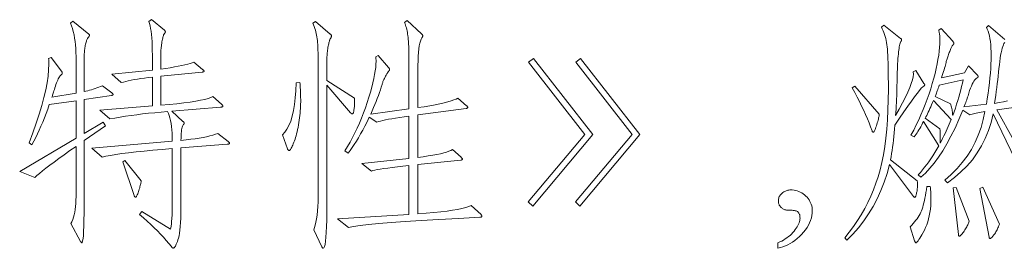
# Model space of a CAD drawing. Extents: x 0 to 1189, y 0 to 841.
# Tile 59 of 132: x 157 to 179, y 75 to 80. Entities that reach past the tile are written whole.
import ezdxf

# ---------------------------------------------------------------- set-up
doc = ezdxf.new("R2010")
doc.units = 0

msp = doc.modelspace()

# ---------------------------------------------------------------- linework, layer by layer
at = {"color": 7, "lineweight": 13}
for points in [[(158.935, 78.384), (158.94, 78.38), (158.945, 78.376), (158.949, 78.372), (158.952, 78.368), (158.955, 78.365), (158.957, 78.361), (158.959, 78.358), (158.96, 78.355), (158.961, 78.352), (158.962, 78.35), (158.961, 78.347), (158.96, 78.345), (158.958, 78.342), (158.956, 78.34), (158.952, 78.338), (158.948, 78.337), (158.943, 78.335), (158.938, 78.333), (158.932, 78.332), (158.925, 78.331), (158.328, 78.241), (158.328, 77.497), (158.74, 77.74), (158.793, 77.661), (158.328, 77.339), (158.328, 76.114), (158.328, 75.92), (158.326, 75.747), (158.323, 75.594), (158.32, 75.462), (158.315, 75.35), (158.309, 75.258), (158.302, 75.187), (158.294, 75.136), (158.285, 75.105), (158.275, 75.095), (158.273, 75.095), (158.271, 75.096), (158.268, 75.098), (158.266, 75.1), (158.263, 75.103), (158.261, 75.106), (158.258, 75.111), (158.255, 75.115), (158.252, 75.121), (158.249, 75.127), (158.038, 75.517), (158.059, 75.559), (158.078, 75.605), (158.094, 75.655), (158.109, 75.708), (158.121, 75.765), (158.131, 75.826), (158.139, 75.891), (158.144, 75.96), (158.147, 76.032), (158.149, 76.109), (158.149, 77.212), (158.014, 77.118), (157.889, 77.029), (157.775, 76.946), (157.67, 76.869), (157.574, 76.798), (157.489, 76.732), (157.414, 76.672), (157.348, 76.617), (157.292, 76.569), (157.246, 76.526), (156.913, 76.663), (158.149, 77.391), (158.149, 78.215), (157.563, 78.13), (157.527, 78.03), (157.492, 77.933), (157.455, 77.838), (157.418, 77.746), (157.38, 77.657), (157.342, 77.57), (157.303, 77.486), (157.264, 77.404), (157.223, 77.325), (157.183, 77.249), (157.119, 77.291), (157.201, 77.511), (157.275, 77.72), (157.34, 77.919), (157.396, 78.107), (157.444, 78.285), (157.483, 78.452), (157.513, 78.609), (157.535, 78.756), (157.548, 78.892), (157.552, 79.017), (157.552, 79.031), (157.552, 79.044), (157.552, 79.058), (157.551, 79.071), (157.551, 79.083), (157.55, 79.096), (157.549, 79.108), (157.549, 79.12), (157.548, 79.132), (157.547, 79.144), (157.6, 79.165), (157.827, 78.864), (157.831, 78.86), (157.834, 78.856), (157.837, 78.852), (157.84, 78.847), (157.842, 78.843), (157.844, 78.839), (157.846, 78.835), (157.847, 78.83), (157.847, 78.826), (157.848, 78.822), (157.847, 78.818), (157.847, 78.814), (157.845, 78.809), (157.843, 78.805), (157.841, 78.801), (157.838, 78.797), (157.835, 78.792), (157.831, 78.788), (157.826, 78.784), (157.821, 78.78), (157.809, 78.768), (157.796, 78.753), (157.784, 78.736), (157.771, 78.715), (157.759, 78.692), (157.746, 78.666), (157.734, 78.637), (157.722, 78.606), (157.709, 78.571), (157.697, 78.534), (157.686, 78.497), (157.675, 78.463), (157.665, 78.432), (157.656, 78.403), (157.648, 78.378), (157.641, 78.355), (157.634, 78.336), (157.629, 78.319), (157.624, 78.305), (157.621, 78.294), (158.149, 78.379), (158.149, 79.186), (158.147, 79.273), (158.144, 79.358), (158.138, 79.439), (158.129, 79.517), (158.118, 79.591), (158.105, 79.663), (158.089, 79.732), (158.071, 79.798), (158.05, 79.86), (158.027, 79.92), (158.08, 79.962), (158.428, 79.677), (158.431, 79.675), (158.434, 79.673), (158.436, 79.67), (158.438, 79.668), (158.44, 79.665), (158.442, 79.663), (158.443, 79.66), (158.444, 79.657), (158.444, 79.654), (158.444, 79.651), (158.444, 79.648), (158.443, 79.644), (158.442, 79.64), (158.44, 79.636), (158.437, 79.632), (158.434, 79.627), (158.43, 79.622), (158.426, 79.617), (158.421, 79.612), (158.415, 79.606), (158.409, 79.599), (158.404, 79.591), (158.398, 79.58), (158.392, 79.568), (158.386, 79.553), (158.38, 79.537), (158.375, 79.519), (158.369, 79.499), (158.363, 79.477), (158.357, 79.453), (158.352, 79.428), (158.347, 79.402), (158.342, 79.377), (158.339, 79.351), (158.335, 79.324), (158.333, 79.297), (158.331, 79.27), (158.329, 79.243), (158.328, 79.215), (158.328, 79.186), (158.328, 78.416), (158.367, 78.424), (158.407, 78.434), (158.446, 78.445), (158.486, 78.456), (158.526, 78.468), (158.566, 78.481), (158.607, 78.495), (158.647, 78.51), (158.688, 78.526), (158.729, 78.542)], [(161.485, 77.317), (161.491, 77.312), (161.496, 77.307), (161.501, 77.303), (161.505, 77.298), (161.509, 77.294), (161.512, 77.291), (161.514, 77.287), (161.515, 77.284), (161.516, 77.281), (161.517, 77.278), (161.516, 77.275), (161.514, 77.273), (161.511, 77.271), (161.507, 77.269), (161.502, 77.267), (161.496, 77.265), (161.488, 77.263), (161.479, 77.262), (161.47, 77.261), (161.459, 77.259), (160.45, 77.18), (160.45, 75.982), (160.45, 75.858), (160.448, 75.743), (160.444, 75.637), (160.44, 75.541), (160.434, 75.454), (160.426, 75.376), (160.418, 75.308), (160.408, 75.249), (160.397, 75.199), (160.384, 75.158), (160.371, 75.124), (160.359, 75.094), (160.347, 75.067), (160.336, 75.043), (160.326, 75.024), (160.316, 75.008), (160.306, 74.995), (160.297, 74.986), (160.289, 74.981), (160.281, 74.979), (160.277, 74.979), (160.273, 74.98), (160.269, 74.982), (160.264, 74.984), (160.26, 74.987), (160.256, 74.99), (160.252, 74.994), (160.248, 74.999), (160.243, 75.005), (160.239, 75.011), (160.185, 75.078), (160.127, 75.147), (160.065, 75.216), (160.001, 75.285), (159.933, 75.355), (159.862, 75.425), (159.787, 75.496), (159.709, 75.568), (159.627, 75.64), (159.542, 75.713), (159.59, 75.781), (160.218, 75.391), (160.226, 75.421), (160.233, 75.461), (160.239, 75.509), (160.245, 75.566), (160.25, 75.632), (160.253, 75.707), (160.256, 75.79), (160.258, 75.882), (160.26, 75.983), (160.26, 76.093), (160.26, 77.164), (160.039, 77.146), (159.832, 77.128), (159.64, 77.11), (159.464, 77.091), (159.302, 77.072), (159.155, 77.053), (159.024, 77.034), (158.907, 77.014), (158.805, 76.994), (158.719, 76.974), (158.492, 77.175), (160.26, 77.328), (160.258, 77.416), (160.254, 77.499), (160.248, 77.577), (160.241, 77.65), (160.231, 77.717), (160.22, 77.78), (160.206, 77.837), (160.191, 77.889), (160.174, 77.936), (160.155, 77.977), (160.013, 77.965), (159.874, 77.952), (159.739, 77.938), (159.607, 77.923), (159.479, 77.907), (159.354, 77.891), (159.232, 77.873), (159.114, 77.854), (158.999, 77.834), (158.888, 77.814), (158.671, 78.004), (159.822, 78.099), (159.822, 78.732), (159.733, 78.723), (159.648, 78.712), (159.568, 78.701), (159.493, 78.69), (159.422, 78.678), (159.356, 78.666), (159.295, 78.653), (159.239, 78.639), (159.188, 78.625), (159.141, 78.611), (158.93, 78.796), (159.822, 78.885), (159.822, 79.213), (159.821, 79.318), (159.819, 79.416), (159.815, 79.508), (159.809, 79.592), (159.802, 79.669), (159.794, 79.74), (159.783, 79.803), (159.771, 79.86), (159.758, 79.909), (159.743, 79.952), (159.806, 79.994), (160.091, 79.762), (160.094, 79.758), (160.097, 79.755), (160.099, 79.752), (160.101, 79.749), (160.103, 79.745), (160.105, 79.742), (160.106, 79.738), (160.106, 79.735), (160.107, 79.731), (160.107, 79.727), (160.107, 79.724), (160.106, 79.72), (160.105, 79.716), (160.103, 79.712), (160.101, 79.708), (160.099, 79.703), (160.095, 79.699), (160.092, 79.694), (160.088, 79.69), (160.083, 79.685), (160.079, 79.679), (160.074, 79.67), (160.069, 79.659), (160.064, 79.645), (160.059, 79.628), (160.054, 79.609), (160.049, 79.587), (160.044, 79.563), (160.038, 79.535), (160.033, 79.506), (160.028, 79.475), (160.024, 79.445), (160.02, 79.415), (160.016, 79.387), (160.013, 79.358), (160.011, 79.331), (160.009, 79.304), (160.008, 79.278), (160.007, 79.253), (160.007, 79.229), (160.007, 78.906), (160.114, 78.923), (160.213, 78.94), (160.305, 78.956), (160.389, 78.972), (160.466, 78.987), (160.535, 79.002), (160.597, 79.017), (160.65, 79.031), (160.697, 79.046), (160.735, 79.06), (160.925, 78.901), (160.931, 78.896), (160.937, 78.891), (160.941, 78.887), (160.946, 78.882), (160.949, 78.878), (160.952, 78.874), (160.954, 78.871), (160.956, 78.867), (160.957, 78.864), (160.957, 78.862), (160.957, 78.859), (160.955, 78.857), (160.953, 78.854), (160.95, 78.852), (160.946, 78.85), (160.942, 78.849), (160.936, 78.847), (160.93, 78.846), (160.923, 78.844), (160.915, 78.843), (160.007, 78.753), (160.007, 78.115), (160.192, 78.132), (160.362, 78.149), (160.515, 78.167), (160.653, 78.186), (160.775, 78.204), (160.881, 78.224), (160.971, 78.243), (161.046, 78.263), (161.104, 78.284), (161.147, 78.305), (161.337, 78.136), (161.343, 78.131), (161.349, 78.126), (161.353, 78.121), (161.357, 78.116), (161.361, 78.112), (161.364, 78.108), (161.366, 78.104), (161.368, 78.1), (161.368, 78.097), (161.369, 78.094), (161.368, 78.09), (161.367, 78.088), (161.364, 78.085), (161.36, 78.083), (161.356, 78.08), (161.35, 78.078), (161.343, 78.077), (161.335, 78.075), (161.326, 78.074), (161.316, 78.072), (160.25, 77.988), (160.492, 77.761), (160.497, 77.757), (160.502, 77.753), (160.506, 77.748), (160.509, 77.744), (160.512, 77.74), (160.515, 77.737), (160.516, 77.733), (160.518, 77.729), (160.519, 77.725), (160.519, 77.721), (160.519, 77.718), (160.518, 77.714), (160.517, 77.71), (160.515, 77.706), (160.514, 77.702), (160.511, 77.698), (160.508, 77.694), (160.505, 77.69), (160.502, 77.686), (160.498, 77.682), (160.489, 77.67), (160.481, 77.653), (160.474, 77.631), (160.467, 77.605), (160.462, 77.574), (160.458, 77.537), (160.455, 77.496), (160.452, 77.45), (160.451, 77.4), (160.45, 77.344), (160.56, 77.355), (160.663, 77.367), (160.76, 77.38), (160.851, 77.394), (160.935, 77.409), (161.012, 77.424), (161.083, 77.441), (161.148, 77.459), (161.206, 77.477), (161.258, 77.497)], [(164.251, 78.273), (164.253, 78.247), (164.254, 78.221), (164.255, 78.196), (164.255, 78.171), (164.255, 78.147), (164.254, 78.123), (164.253, 78.1), (164.251, 78.077), (164.249, 78.055), (164.246, 78.033), (164.243, 78.012), (164.239, 77.994), (164.236, 77.978), (164.232, 77.964), (164.229, 77.952), (164.225, 77.942), (164.221, 77.934), (164.217, 77.929), (164.213, 77.926), (164.209, 77.925), (164.205, 77.925), (164.2, 77.926), (164.196, 77.927), (164.192, 77.929), (164.188, 77.931), (164.184, 77.934), (164.179, 77.938), (164.175, 77.941), (164.171, 77.946), (164.167, 77.951), (163.649, 78.553), (163.649, 75.945), (163.648, 75.76), (163.646, 75.595), (163.642, 75.45), (163.636, 75.323), (163.628, 75.216), (163.619, 75.129), (163.608, 75.061), (163.595, 75.012), (163.581, 74.983), (163.565, 74.974), (163.563, 74.974), (163.56, 74.975), (163.558, 74.976), (163.556, 74.979), (163.553, 74.982), (163.55, 74.985), (163.548, 74.989), (163.545, 74.994), (163.542, 74.999), (163.538, 75.005), (163.359, 75.38), (163.378, 75.429), (163.395, 75.485), (163.41, 75.55), (163.423, 75.623), (163.434, 75.705), (163.443, 75.794), (163.45, 75.892), (163.455, 75.998), (163.458, 76.113), (163.459, 76.235), (163.459, 78.806), (163.459, 78.91), (163.459, 79.008), (163.458, 79.098), (163.456, 79.182), (163.455, 79.258), (163.453, 79.328), (163.45, 79.391), (163.447, 79.446), (163.444, 79.495), (163.441, 79.537), (163.437, 79.576), (163.431, 79.614), (163.424, 79.652), (163.416, 79.69), (163.407, 79.728), (163.397, 79.766), (163.385, 79.803), (163.372, 79.841), (163.358, 79.878), (163.343, 79.915), (163.401, 79.957), (163.723, 79.677), (163.728, 79.673), (163.733, 79.669), (163.737, 79.665), (163.74, 79.66), (163.743, 79.656), (163.745, 79.652), (163.747, 79.648), (163.749, 79.643), (163.749, 79.639), (163.75, 79.635), (163.749, 79.631), (163.749, 79.626), (163.747, 79.621), (163.745, 79.615), (163.743, 79.609), (163.74, 79.603), (163.737, 79.596), (163.733, 79.589), (163.728, 79.582), (163.723, 79.574), (163.718, 79.565), (163.713, 79.554), (163.708, 79.541), (163.703, 79.525), (163.697, 79.508), (163.693, 79.488), (163.688, 79.466), (163.683, 79.442), (163.678, 79.415), (163.673, 79.387), (163.669, 79.357), (163.665, 79.327), (163.661, 79.297), (163.658, 79.267), (163.655, 79.236), (163.653, 79.206), (163.651, 79.175), (163.65, 79.144), (163.65, 79.112), (163.649, 79.081), (163.649, 78.658)], [(167.028, 75.713), (167.032, 75.708), (167.036, 75.704), (167.039, 75.7), (167.041, 75.697), (167.044, 75.693), (167.046, 75.689), (167.047, 75.686), (167.048, 75.682), (167.049, 75.679), (167.049, 75.676), (167.049, 75.673), (167.047, 75.67), (167.045, 75.667), (167.041, 75.665), (167.037, 75.663), (167.032, 75.661), (167.026, 75.659), (167.019, 75.657), (167.011, 75.656), (167.002, 75.655), (166.532, 75.631), (166.103, 75.608), (165.714, 75.585), (165.365, 75.563), (165.058, 75.54), (164.79, 75.517), (164.563, 75.495), (164.376, 75.472), (164.23, 75.45), (164.124, 75.428), (163.882, 75.623), (165.449, 75.718), (165.449, 76.79), (165.316, 76.776), (165.194, 76.763), (165.083, 76.75), (164.983, 76.737), (164.895, 76.725), (164.819, 76.713), (164.753, 76.701), (164.699, 76.69), (164.657, 76.679), (164.626, 76.668), (164.415, 76.837), (165.449, 76.948), (165.449, 77.877), (165.344, 77.862), (165.245, 77.848), (165.155, 77.834), (165.073, 77.82), (164.998, 77.807), (164.931, 77.794), (164.872, 77.781), (164.821, 77.769), (164.778, 77.757), (164.742, 77.745), (164.578, 77.851), (164.53, 77.753), (164.482, 77.659), (164.435, 77.569), (164.388, 77.484), (164.341, 77.403), (164.295, 77.327), (164.249, 77.255), (164.203, 77.187), (164.158, 77.123), (164.114, 77.064), (164.04, 77.117), (164.099, 77.211), (164.156, 77.308), (164.211, 77.408), (164.263, 77.51), (164.314, 77.614), (164.362, 77.722), (164.408, 77.832), (164.452, 77.945), (164.494, 78.06), (164.534, 78.178), (164.57, 78.294), (164.603, 78.405), (164.632, 78.51), (164.657, 78.609), (164.678, 78.702), (164.695, 78.789), (164.709, 78.871), (164.719, 78.947), (164.724, 79.017), (164.726, 79.081), (164.726, 79.092), (164.726, 79.103), (164.726, 79.114), (164.725, 79.124), (164.725, 79.133), (164.724, 79.143), (164.724, 79.152), (164.723, 79.16), (164.722, 79.168), (164.721, 79.176), (164.774, 79.207), (165.001, 78.943), (165.005, 78.938), (165.008, 78.933), (165.012, 78.928), (165.014, 78.924), (165.017, 78.919), (165.018, 78.915), (165.02, 78.91), (165.021, 78.906), (165.022, 78.902), (165.022, 78.899), (165.022, 78.895), (165.021, 78.891), (165.02, 78.887), (165.018, 78.883), (165.016, 78.879), (165.013, 78.874), (165.01, 78.87), (165.007, 78.866), (165.003, 78.861), (164.998, 78.856), (164.993, 78.851), (164.988, 78.844), (164.982, 78.836), (164.975, 78.826), (164.968, 78.815), (164.961, 78.802), (164.953, 78.788), (164.945, 78.773), (164.936, 78.756), (164.927, 78.738), (164.918, 78.719), (164.909, 78.701), (164.901, 78.683), (164.893, 78.666), (164.886, 78.649), (164.879, 78.633), (164.873, 78.617), (164.868, 78.602), (164.863, 78.588), (164.858, 78.574), (164.841, 78.515), (164.821, 78.455), (164.8, 78.393), (164.778, 78.33), (164.754, 78.265), (164.728, 78.199), (164.701, 78.131), (164.672, 78.062), (164.642, 77.991), (164.61, 77.919), (165.449, 78.035), (165.449, 78.859), (165.449, 78.967), (165.449, 79.068), (165.448, 79.161), (165.446, 79.247), (165.444, 79.326), (165.442, 79.396), (165.439, 79.46), (165.436, 79.516), (165.432, 79.565), (165.428, 79.606), (165.424, 79.643), (165.419, 79.679), (165.413, 79.714), (165.406, 79.748), (165.399, 79.781), (165.392, 79.813), (165.383, 79.844), (165.374, 79.874), (165.365, 79.903), (165.354, 79.931), (165.407, 79.973), (165.724, 79.682), (165.729, 79.678), (165.733, 79.674), (165.737, 79.67), (165.741, 79.666), (165.744, 79.661), (165.746, 79.657), (165.748, 79.653), (165.749, 79.649), (165.75, 79.644), (165.75, 79.64), (165.75, 79.636), (165.75, 79.632), (165.748, 79.627), (165.747, 79.623), (165.745, 79.618), (165.743, 79.613), (165.74, 79.608), (165.737, 79.603), (165.733, 79.598), (165.729, 79.593), (165.713, 79.564), (165.699, 79.525), (165.686, 79.477), (165.675, 79.42), (165.666, 79.353), (165.658, 79.276), (165.652, 79.19), (165.648, 79.094), (165.646, 78.989), (165.645, 78.875), (165.645, 78.062), (165.782, 78.083), (165.908, 78.104), (166.023, 78.125), (166.127, 78.146), (166.22, 78.167), (166.302, 78.189), (166.374, 78.21), (166.434, 78.231), (166.483, 78.252), (166.521, 78.273), (166.711, 78.104), (166.716, 78.1), (166.721, 78.096), (166.725, 78.092), (166.728, 78.088), (166.731, 78.084), (166.733, 78.081), (166.735, 78.077), (166.737, 78.074), (166.737, 78.07), (166.738, 78.067), (166.737, 78.064), (166.736, 78.061), (166.734, 78.059), (166.732, 78.056), (166.728, 78.054), (166.724, 78.052), (166.719, 78.05), (166.714, 78.049), (166.708, 78.047), (166.701, 78.046), (165.645, 77.903), (165.645, 76.969), (165.763, 76.985), (165.871, 77.001), (165.97, 77.018), (166.06, 77.035), (166.14, 77.052), (166.21, 77.07), (166.272, 77.088), (166.324, 77.106), (166.367, 77.124), (166.4, 77.143), (166.59, 76.974), (166.596, 76.968), (166.601, 76.962), (166.606, 76.957), (166.61, 76.952), (166.614, 76.947), (166.616, 76.943), (166.619, 76.939), (166.62, 76.936), (166.621, 76.932), (166.621, 76.929), (166.621, 76.927), (166.62, 76.925), (166.618, 76.922), (166.616, 76.92), (166.612, 76.918), (166.608, 76.916), (166.603, 76.915), (166.598, 76.913), (166.591, 76.912), (166.584, 76.911), (165.645, 76.811), (165.645, 75.734), (165.826, 75.746), (165.992, 75.76), (166.144, 75.774), (166.283, 75.79), (166.406, 75.808), (166.516, 75.826), (166.611, 75.846), (166.692, 75.867), (166.759, 75.89), (166.811, 75.913)], [(176.741, 78.595), (176.744, 78.591), (176.747, 78.587), (176.749, 78.583), (176.751, 78.579), (176.753, 78.576), (176.755, 78.573), (176.756, 78.569), (176.757, 78.566), (176.757, 78.563), (176.757, 78.561), (176.757, 78.558), (176.756, 78.556), (176.755, 78.553), (176.754, 78.551), (176.752, 78.548), (176.75, 78.546), (176.747, 78.544), (176.744, 78.541), (176.74, 78.539), (176.736, 78.537), (176.714, 78.52), (176.682, 78.487), (176.641, 78.44), (176.592, 78.376), (176.533, 78.298), (176.465, 78.204), (176.388, 78.095), (176.302, 77.971), (176.207, 77.831), (176.103, 77.676), (176.096, 77.592), (176.089, 77.509), (176.081, 77.428), (176.072, 77.35), (176.063, 77.273), (176.053, 77.198), (176.043, 77.124), (176.032, 77.053), (176.02, 76.984), (176.008, 76.916), (176.594, 76.457), (176.595, 76.424), (176.596, 76.392), (176.597, 76.362), (176.596, 76.333), (176.596, 76.306), (176.594, 76.28), (176.591, 76.255), (176.588, 76.232), (176.585, 76.211), (176.58, 76.19), (176.576, 76.172), (176.571, 76.155), (176.567, 76.141), (176.563, 76.128), (176.559, 76.117), (176.555, 76.108), (176.551, 76.102), (176.547, 76.097), (176.544, 76.094), (176.541, 76.093), (176.538, 76.093), (176.534, 76.094), (176.531, 76.095), (176.528, 76.096), (176.525, 76.098), (176.522, 76.1), (176.519, 76.103), (176.515, 76.106), (176.512, 76.11), (176.509, 76.114), (175.986, 76.816), (175.931, 76.617), (175.866, 76.425), (175.794, 76.241), (175.713, 76.063), (175.623, 75.893), (175.526, 75.731), (175.42, 75.575), (175.306, 75.427), (175.183, 75.287), (175.052, 75.153), (175.005, 75.206), (175.103, 75.329), (175.196, 75.454), (175.283, 75.582), (175.365, 75.712), (175.441, 75.845), (175.511, 75.98), (175.576, 76.118), (175.635, 76.258), (175.688, 76.401), (175.736, 76.547), (175.778, 76.698), (175.816, 76.858), (175.85, 77.027), (175.879, 77.206), (175.904, 77.393), (175.924, 77.589), (175.94, 77.794), (175.951, 78.008), (175.958, 78.231), (175.96, 78.463), (175.96, 78.598), (175.959, 78.723), (175.958, 78.84), (175.956, 78.947), (175.953, 79.045), (175.951, 79.134), (175.947, 79.214), (175.943, 79.284), (175.939, 79.345), (175.934, 79.397), (175.928, 79.445), (175.92, 79.491), (175.911, 79.536), (175.901, 79.581), (175.889, 79.624), (175.875, 79.667), (175.86, 79.709), (175.844, 79.75), (175.826, 79.791), (175.807, 79.83), (175.86, 79.873), (176.229, 79.582), (176.233, 79.579), (176.237, 79.576), (176.24, 79.573), (176.243, 79.57), (176.245, 79.566), (176.247, 79.563), (176.248, 79.56), (176.25, 79.557), (176.25, 79.554), (176.25, 79.551), (176.25, 79.547), (176.25, 79.544), (176.249, 79.541), (176.249, 79.539), (176.248, 79.536), (176.247, 79.533), (176.245, 79.531), (176.244, 79.529), (176.242, 79.526), (176.24, 79.524), (176.233, 79.513), (176.226, 79.498), (176.219, 79.479), (176.212, 79.456), (176.206, 79.429), (176.2, 79.399), (176.195, 79.364), (176.189, 79.326), (176.184, 79.285), (176.179, 79.239), (176.175, 79.19), (176.17, 79.138), (176.167, 79.084), (176.163, 79.027), (176.16, 78.967), (176.157, 78.904), (176.155, 78.838), (176.153, 78.769), (176.151, 78.698), (176.15, 78.624), (176.149, 78.549), (176.147, 78.474), (176.145, 78.399), (176.142, 78.325), (176.14, 78.251), (176.136, 78.178), (176.132, 78.105), (176.128, 78.032), (176.123, 77.96), (176.118, 77.888), (176.199, 78.032), (176.271, 78.166), (176.333, 78.289), (176.385, 78.401), (176.429, 78.503), (176.462, 78.593), (176.487, 78.673), (176.502, 78.742), (176.508, 78.801), (176.504, 78.848), (176.562, 78.875)], [(169.477, 77.476), (168.163, 75.903), (168.063, 75.998), (169.308, 77.476), (168.073, 79.06), (168.179, 79.144)], [(170.512, 77.476), (169.198, 75.903), (169.097, 75.998), (170.343, 77.476), (169.108, 79.06), (169.213, 79.144)], [(163.058, 78.611), (163.061, 78.575), (163.064, 78.538), (163.066, 78.5), (163.068, 78.46), (163.07, 78.419), (163.071, 78.376), (163.072, 78.332), (163.073, 78.287), (163.074, 78.24), (163.074, 78.191), (163.073, 78.142), (163.072, 78.092), (163.07, 78.042), (163.066, 77.992), (163.062, 77.941), (163.057, 77.89), (163.051, 77.838), (163.044, 77.787), (163.035, 77.734), (163.026, 77.682), (163.017, 77.63), (163.007, 77.581), (162.996, 77.534), (162.985, 77.489), (162.974, 77.447), (162.963, 77.407), (162.951, 77.369), (162.939, 77.334), (162.926, 77.301), (162.913, 77.27), (162.9, 77.242), (162.888, 77.217), (162.877, 77.195), (162.867, 77.175), (162.857, 77.159), (162.849, 77.146), (162.841, 77.135), (162.834, 77.128), (162.828, 77.124), (162.823, 77.122), (162.818, 77.123), (162.814, 77.124), (162.81, 77.125), (162.805, 77.128), (162.801, 77.131), (162.798, 77.135), (162.794, 77.14), (162.79, 77.146), (162.787, 77.152), (162.784, 77.159), (162.673, 77.465), (162.726, 77.522), (162.774, 77.592), (162.817, 77.674), (162.855, 77.769), (162.888, 77.877), (162.915, 77.997), (162.938, 78.13), (162.955, 78.276), (162.967, 78.435), (162.974, 78.606)], [(177.597, 78.674), (177.074, 78.553), (177.063, 78.52), (177.052, 78.489), (177.041, 78.46), (177.032, 78.432), (177.022, 78.406), (177.014, 78.382), (177.006, 78.36), (176.998, 78.34), (176.991, 78.321), (176.984, 78.305), (177.322, 78.146), (177.331, 78.121), (177.339, 78.095), (177.346, 78.07), (177.352, 78.044), (177.358, 78.018), (177.362, 77.992), (177.365, 77.966), (177.368, 77.94), (177.369, 77.914), (177.37, 77.888), (177.4, 77.972), (177.429, 78.054), (177.456, 78.136), (177.482, 78.216), (177.505, 78.295), (177.527, 78.374), (177.547, 78.45), (177.565, 78.526), (177.582, 78.601)], [(175.759, 77.919), (175.759, 77.908), (175.757, 77.893), (175.755, 77.877), (175.751, 77.858), (175.746, 77.837), (175.74, 77.813), (175.734, 77.787), (175.726, 77.759), (175.717, 77.728), (175.707, 77.695), (175.696, 77.662), (175.687, 77.633), (175.678, 77.607), (175.669, 77.585), (175.662, 77.566), (175.655, 77.551), (175.648, 77.539), (175.642, 77.53), (175.637, 77.525), (175.633, 77.523), (175.629, 77.524), (175.625, 77.525), (175.621, 77.526), (175.618, 77.528), (175.614, 77.531), (175.611, 77.535), (175.608, 77.539), (175.606, 77.544), (175.603, 77.549), (175.601, 77.555), (175.57, 77.641), (175.536, 77.728), (175.5, 77.817), (175.461, 77.909), (175.419, 78.002), (175.374, 78.098), (175.327, 78.195), (175.277, 78.295), (175.224, 78.396), (175.168, 78.5), (175.226, 78.537)], [(177.338, 77.803), (176.947, 78.22), (176.927, 78.173), (176.908, 78.127), (176.889, 78.083), (176.87, 78.041), (176.852, 78.001), (176.834, 77.963), (176.817, 77.927), (176.8, 77.892), (176.784, 77.86), (176.768, 77.83), (177.09, 77.597), (177.093, 77.557), (177.095, 77.519), (177.097, 77.482), (177.098, 77.448), (177.099, 77.415), (177.099, 77.384), (177.099, 77.356), (177.098, 77.329), (177.097, 77.304), (177.095, 77.281), (177.123, 77.334), (177.15, 77.388), (177.177, 77.441), (177.202, 77.493), (177.227, 77.546), (177.251, 77.598), (177.274, 77.65), (177.296, 77.701), (177.317, 77.752)], [(159.579, 76.457), (159.578, 76.443), (159.575, 76.428), (159.572, 76.411), (159.568, 76.393), (159.563, 76.373), (159.558, 76.351), (159.551, 76.327), (159.544, 76.302), (159.535, 76.275), (159.526, 76.246), (159.517, 76.218), (159.508, 76.193), (159.5, 76.17), (159.492, 76.151), (159.485, 76.135), (159.478, 76.122), (159.472, 76.111), (159.466, 76.104), (159.46, 76.1), (159.455, 76.098), (159.451, 76.098), (159.446, 76.1), (159.442, 76.101), (159.438, 76.104), (159.435, 76.107), (159.431, 76.111), (159.428, 76.116), (159.426, 76.122), (159.423, 76.128), (159.421, 76.135), (159.173, 76.874), (159.22, 76.9)], [(173.537, 74.979), (173.537, 75.095), (173.58, 75.114), (173.622, 75.134), (173.662, 75.156), (173.7, 75.179), (173.736, 75.204), (173.771, 75.23), (173.803, 75.258), (173.834, 75.288), (173.863, 75.319), (173.891, 75.351), (173.916, 75.384), (173.938, 75.416), (173.958, 75.447), (173.975, 75.477), (173.99, 75.506), (174.002, 75.534), (174.011, 75.562), (174.017, 75.588), (174.021, 75.614), (174.023, 75.639), (174.022, 75.657), (174.021, 75.675), (174.018, 75.691), (174.015, 75.706), (174.011, 75.72), (174.006, 75.733), (173.999, 75.745), (173.992, 75.755), (173.984, 75.765), (173.975, 75.773), (173.964, 75.781), (173.951, 75.788), (173.936, 75.794), (173.919, 75.799), (173.899, 75.803), (173.876, 75.807), (173.852, 75.809), (173.825, 75.811), (173.796, 75.813), (173.764, 75.813), (173.745, 75.814), (173.727, 75.815), (173.71, 75.818), (173.693, 75.822), (173.678, 75.827), (173.662, 75.834), (173.648, 75.841), (173.634, 75.85), (173.621, 75.86), (173.608, 75.871), (173.597, 75.883), (173.586, 75.896), (173.577, 75.909), (173.569, 75.923), (173.563, 75.937), (173.557, 75.952), (173.553, 75.968), (173.55, 75.984), (173.548, 76.001), (173.548, 76.019), (173.548, 76.038), (173.551, 76.056), (173.555, 76.074), (173.561, 76.091), (173.569, 76.108), (173.578, 76.124), (173.589, 76.14), (173.602, 76.156), (173.616, 76.171), (173.632, 76.185), (173.649, 76.199), (173.666, 76.211), (173.684, 76.221), (173.702, 76.231), (173.72, 76.239), (173.739, 76.245), (173.758, 76.25), (173.777, 76.254), (173.797, 76.256), (173.817, 76.256), (173.854, 76.255), (173.891, 76.251), (173.926, 76.244), (173.961, 76.235), (173.995, 76.223), (174.028, 76.208), (174.06, 76.19), (174.09, 76.17), (174.12, 76.147), (174.149, 76.122), (174.176, 76.094), (174.201, 76.066), (174.222, 76.036), (174.241, 76.005), (174.256, 75.973), (174.269, 75.94), (174.279, 75.906), (174.286, 75.871), (174.29, 75.835), (174.292, 75.797), (174.29, 75.744), (174.282, 75.692), (174.271, 75.64), (174.254, 75.588), (174.233, 75.536), (174.207, 75.484), (174.177, 75.433), (174.142, 75.382), (174.102, 75.331), (174.057, 75.28), (174.009, 75.231), (173.961, 75.187), (173.911, 75.146), (173.861, 75.11), (173.809, 75.078), (173.757, 75.05), (173.703, 75.026), (173.649, 75.006), (173.593, 74.99)], [(176.879, 76.33), (176.882, 76.304), (176.884, 76.278), (176.887, 76.252), (176.889, 76.226), (176.89, 76.201), (176.892, 76.176), (176.893, 76.151), (176.894, 76.126), (176.894, 76.101), (176.894, 76.077), (176.893, 75.993), (176.889, 75.912), (176.881, 75.834), (176.871, 75.759), (176.858, 75.687), (176.842, 75.618), (176.823, 75.552), (176.802, 75.489), (176.777, 75.429), (176.749, 75.372), (176.721, 75.32), (176.696, 75.272), (176.672, 75.231), (176.65, 75.195), (176.631, 75.164), (176.614, 75.139), (176.599, 75.12), (176.586, 75.106), (176.576, 75.098), (176.567, 75.095), (176.564, 75.095), (176.561, 75.097), (176.558, 75.099), (176.554, 75.102), (176.551, 75.106), (176.548, 75.11), (176.545, 75.116), (176.542, 75.122), (176.539, 75.129), (176.535, 75.137), (176.435, 75.449), (176.471, 75.484), (176.504, 75.519), (176.535, 75.553), (176.564, 75.589), (176.59, 75.624), (176.614, 75.659), (176.636, 75.694), (176.655, 75.729), (176.672, 75.764), (176.686, 75.8), (176.699, 75.837), (176.712, 75.878), (176.724, 75.922), (176.737, 75.97), (176.749, 76.021), (176.76, 76.076), (176.772, 76.134), (176.783, 76.196), (176.794, 76.261), (176.805, 76.33)], [(177.729, 75.57), (177.723, 75.55), (177.716, 75.529), (177.708, 75.509), (177.699, 75.487), (177.688, 75.466), (177.677, 75.444), (177.664, 75.422), (177.651, 75.4), (177.636, 75.377), (177.62, 75.354), (177.605, 75.332), (177.59, 75.312), (177.577, 75.294), (177.565, 75.279), (177.554, 75.267), (177.545, 75.256), (177.537, 75.248), (177.53, 75.242), (177.524, 75.239), (177.52, 75.238), (177.516, 75.238), (177.513, 75.239), (177.51, 75.241), (177.507, 75.243), (177.505, 75.247), (177.503, 75.251), (177.501, 75.256), (177.499, 75.261), (177.497, 75.267), (177.496, 75.275), (177.38, 76.299), (177.449, 76.309)], [(178.394, 75.502), (178.384, 75.475), (178.374, 75.449), (178.363, 75.424), (178.353, 75.4), (178.342, 75.377), (178.33, 75.355), (178.318, 75.334), (178.306, 75.314), (178.293, 75.295), (178.28, 75.277), (178.267, 75.261), (178.256, 75.246), (178.245, 75.233), (178.235, 75.221), (178.225, 75.212), (178.217, 75.204), (178.21, 75.198), (178.203, 75.194), (178.198, 75.191), (178.193, 75.19), (178.189, 75.19), (178.185, 75.191), (178.182, 75.193), (178.179, 75.195), (178.176, 75.198), (178.173, 75.201), (178.171, 75.206), (178.169, 75.21), (178.168, 75.216), (178.167, 75.222), (177.966, 76.288), (178.029, 76.314)]]:
    msp.add_lwpolyline(points, close=True, dxfattribs=at)
for points in [[(178.927, 76.526), (178.256, 77.925), (178.211, 77.737), (178.154, 77.557), (178.084, 77.385), (178.002, 77.222), (177.908, 77.067), (177.802, 76.92), (177.683, 76.781), (177.552, 76.651), (177.409, 76.529), (177.253, 76.415), (177.201, 76.473), (177.339, 76.595), (177.465, 76.724), (177.581, 76.859), (177.685, 77), (177.779, 77.147), (177.861, 77.301), (177.932, 77.461), (177.991, 77.627), (178.04, 77.799), (178.077, 77.977), (178.036, 77.971), (177.996, 77.964), (177.958, 77.957), (177.922, 77.95), (177.888, 77.943), (177.856, 77.936), (177.825, 77.928), (177.797, 77.92), (177.77, 77.912), (177.744, 77.903), (177.591, 78.004), (177.507, 77.801), (177.421, 77.611), (177.333, 77.433), (177.244, 77.267), (177.153, 77.114), (177.06, 76.974), (176.966, 76.846), (176.87, 76.73), (176.772, 76.627), (176.673, 76.536), (176.615, 76.589), (176.662, 76.641), (176.709, 76.695), (176.755, 76.752), (176.8, 76.812), (176.846, 76.874), (176.89, 76.939), (176.934, 77.006), (176.978, 77.076), (177.021, 77.148), (177.063, 77.222), (176.731, 77.761), (176.711, 77.72), (176.69, 77.682), (176.67, 77.644), (176.65, 77.608), (176.629, 77.574), (176.609, 77.54), (176.588, 77.509), (176.567, 77.479), (176.546, 77.45), (176.525, 77.423), (176.456, 77.46), (176.515, 77.571), (176.571, 77.683), (176.625, 77.795), (176.675, 77.907), (176.724, 78.02), (176.769, 78.134), (176.812, 78.248), (176.852, 78.362), (176.889, 78.477), (176.923, 78.592), (176.955, 78.706), (176.983, 78.815), (177.008, 78.92), (177.03, 79.021), (177.048, 79.118), (177.063, 79.211), (177.075, 79.299), (177.083, 79.384), (177.088, 79.464), (177.09, 79.54), (177.089, 79.568), (177.089, 79.594), (177.087, 79.62), (177.086, 79.644), (177.083, 79.667), (177.08, 79.688), (177.077, 79.708), (177.073, 79.727), (177.068, 79.745), (177.063, 79.762), (177.121, 79.799), (177.37, 79.519), (177.375, 79.514), (177.379, 79.509), (177.383, 79.504), (177.386, 79.499), (177.389, 79.495), (177.392, 79.491), (177.394, 79.487), (177.395, 79.483), (177.396, 79.48), (177.396, 79.477), (177.396, 79.473), (177.395, 79.47), (177.394, 79.467), (177.393, 79.463), (177.391, 79.459), (177.388, 79.456), (177.386, 79.452), (177.382, 79.448), (177.379, 79.444), (177.375, 79.44), (177.37, 79.434), (177.365, 79.427), (177.36, 79.418), (177.353, 79.407), (177.346, 79.393), (177.339, 79.378), (177.331, 79.361), (177.322, 79.342), (177.313, 79.32), (177.304, 79.297), (177.294, 79.273), (177.285, 79.249), (177.276, 79.226), (177.268, 79.203), (177.26, 79.18), (177.253, 79.158), (177.246, 79.136), (177.24, 79.115), (177.235, 79.094), (177.23, 79.073), (177.224, 79.051), (177.218, 79.026), (177.21, 78.997), (177.202, 78.966), (177.192, 78.932), (177.181, 78.895), (177.169, 78.855), (177.156, 78.812), (177.142, 78.766), (177.127, 78.716), (177.628, 78.827), (177.718, 78.98), (177.913, 78.775), (177.916, 78.771), (177.919, 78.768), (177.921, 78.765), (177.923, 78.762), (177.925, 78.759), (177.927, 78.756), (177.928, 78.752), (177.928, 78.749), (177.929, 78.746), (177.929, 78.743), (177.929, 78.74), (177.928, 78.737), (177.927, 78.734), (177.926, 78.731), (177.924, 78.728), (177.922, 78.726), (177.919, 78.723), (177.916, 78.721), (177.912, 78.719), (177.908, 78.716), (177.89, 78.706), (177.872, 78.691), (177.854, 78.671), (177.835, 78.645), (177.817, 78.613), (177.798, 78.577), (177.78, 78.535), (177.761, 78.488), (177.742, 78.436), (177.723, 78.379), (177.716, 78.352), (177.707, 78.324), (177.698, 78.296), (177.689, 78.267), (177.678, 78.237), (177.667, 78.207), (177.656, 78.176), (177.644, 78.144), (177.631, 78.111), (177.618, 78.078), (178.109, 78.136), (178.129, 78.259), (178.147, 78.379), (178.162, 78.496), (178.176, 78.608), (178.188, 78.716), (178.197, 78.821), (178.205, 78.922), (178.21, 79.019), (178.213, 79.113), (178.214, 79.202), (178.213, 79.287), (178.21, 79.367), (178.205, 79.442), (178.197, 79.512), (178.188, 79.577), (178.176, 79.637), (178.162, 79.691), (178.147, 79.741), (178.129, 79.786), (178.109, 79.825), (178.156, 79.867), (178.51, 79.561)], [(178.51, 79.492), (178.495, 79.47), (178.482, 79.442), (178.468, 79.408), (178.456, 79.368), (178.444, 79.322), (178.433, 79.269), (178.422, 79.211), (178.412, 79.146), (178.402, 79.076), (178.394, 78.999), (178.385, 78.919), (178.376, 78.838), (178.366, 78.756), (178.357, 78.673), (178.346, 78.589), (178.335, 78.504), (178.324, 78.419), (178.313, 78.332), (178.301, 78.245), (178.288, 78.157), (178.388, 78.173), (178.483, 78.191), (178.574, 78.209)], [(179.244, 78.136), (178.341, 78.014), (178.71, 77.339)]]:
    msp.add_lwpolyline(points, dxfattribs=at)

doc.saveas('drawing.dxf')
